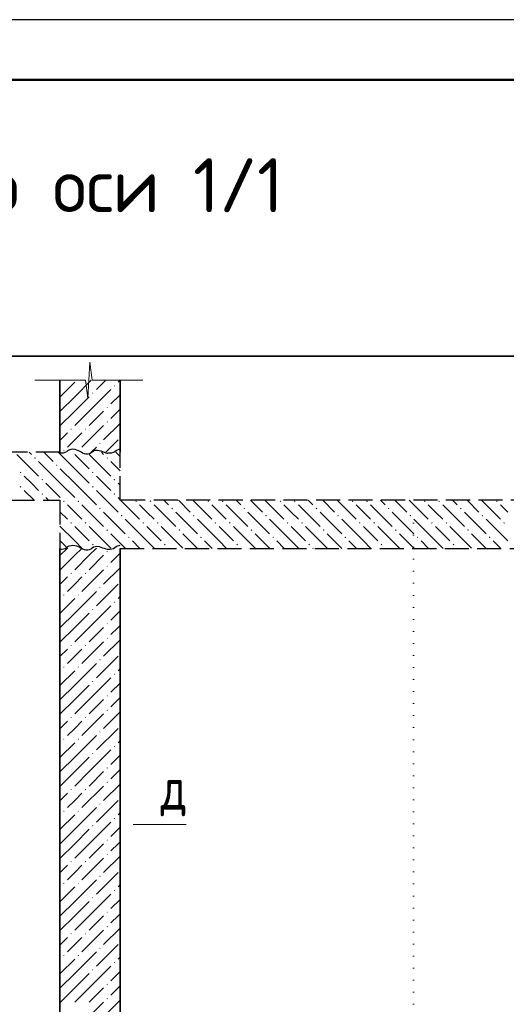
# Model space of a CAD drawing. Header units: millimetres. Extents: x 0 to 42000, y 0 to 29700.
# Tile 10 of 18: x 11134 to 15179, y 21505 to 29700. Entities that reach past the tile are written whole.
import ezdxf

# ---------------------------------------------------------------- set-up
doc = ezdxf.new("R2010")
doc.units = ezdxf.units.MM
doc.linetypes.add('______2', pattern=[270, 200, -70])
doc.linetypes.add('______9', pattern=[100, 0, -100])
for name, color, linetype, lineweight in [('Standard', 7, 'Continuous', 25), ('ЖБ Перекрытие верхний уровень', 7, '______2', 25), ('ЖБ Перекрытие нижний уровень с отделкой', 7, '______2', 25), ('ЖБ Пилон', 7, 'Continuous', 35), ('ЖБ Стена верхний уровень', 7, 'Continuous', 35), ('Заголовок чертежа', 7, 'Continuous', 25), ('Позиционная метка линия выноска', 7, 'Continuous', 13), ('Примечания', 7, 'Continuous', 13), ('Сечения символ', 7, 'Continuous', 25)]:
    doc.layers.add(name, color=color, linetype=linetype, lineweight=lineweight)
doc.styles.add('ISOCPEUR', font='txt')

msp = doc.modelspace()

# ---------------------------------------------------------------- hatches: boundary and pattern name
at = {"layer": 'ЖБ Перекрытие верхний уровень', "linetype": 'Continuous', "lineweight": 18, "transparency": 33554687}
for points in [[(11254.5, 26052.1), (11261, 26058.6), (11267.5, 26052.1), (11261, 26045.6)], [(11434.5, 25992.1), (11441, 25998.6), (11447.5, 25992.1), (11441, 25985.6)], [(11854.5, 26052.1), (11861, 26058.6), (11867.5, 26052.1), (11861, 26045.6)], [(11134.5, 25932.1), (11141, 25938.6), (11147.5, 25932.1), (11141, 25925.6)], [(11734.5, 25932.1), (11741, 25938.6), (11747.5, 25932.1), (11741, 25925.6)], [(11134.5, 25812.1), (11141, 25818.6), (11147.5, 25812.1), (11141, 25805.6)], [(11314.5, 25872.1), (11321, 25878.6), (11327.5, 25872.1), (11321, 25865.6)], [(11734.5, 25812.1), (11741, 25818.6), (11747.5, 25812.1), (11741, 25805.6)], [(11914.5, 25872.1), (11921, 25878.6), (11927.5, 25872.1), (11921, 25865.6)], [(11314.5, 25752.1), (11321, 25758.6), (11327.5, 25752.1), (11321, 25745.6)], [(11914.5, 25752.1), (11921, 25758.6), (11927.5, 25752.1), (11921, 25745.6)]]:
    msp.add_hatch(color=7, dxfattribs=at).paths.add_polyline_path(points, flags=16)
at = {"layer": 'ЖБ Перекрытие нижний уровень с отделкой', "linetype": 'Continuous', "lineweight": 18, "transparency": 33554687}
for points in [[(11494.5, 25692.1), (11501, 25698.6), (11507.5, 25692.1), (11501, 25685.6)], [(11614.5, 25692.1), (11621, 25698.6), (11627.5, 25692.1), (11621, 25685.6)], [(12094.5, 25692.1), (12101, 25698.6), (12107.5, 25692.1), (12101, 25685.6)], [(12214.5, 25692.1), (12221, 25698.6), (12227.5, 25692.1), (12221, 25685.6)], [(12694.5, 25692.1), (12701, 25698.6), (12707.5, 25692.1), (12701, 25685.6)], [(12814.5, 25692.1), (12821, 25698.6), (12827.5, 25692.1), (12821, 25685.6)], [(13294.5, 25692.1), (13301, 25698.6), (13307.5, 25692.1), (13301, 25685.6)], [(13414.5, 25692.1), (13421, 25698.6), (13427.5, 25692.1), (13421, 25685.6)], [(13894.5, 25692.1), (13901, 25698.6), (13907.5, 25692.1), (13901, 25685.6)], [(14014.5, 25692.1), (14021, 25698.6), (14027.5, 25692.1), (14021, 25685.6)], [(14494.5, 25692.1), (14501, 25698.6), (14507.5, 25692.1), (14501, 25685.6)], [(14614.5, 25692.1), (14621, 25698.6), (14627.5, 25692.1), (14621, 25685.6)], [(15094.5, 25692.1), (15101, 25698.6), (15107.5, 25692.1), (15101, 25685.6)], [(11794.5, 25632.1), (11801, 25638.6), (11807.5, 25632.1), (11801, 25625.6)], [(11974.5, 25572.1), (11981, 25578.6), (11987.5, 25572.1), (11981, 25565.6)], [(12394.5, 25632.1), (12401, 25638.6), (12407.5, 25632.1), (12401, 25625.6)], [(12574.5, 25572.1), (12581, 25578.6), (12587.5, 25572.1), (12581, 25565.6)], [(12994.5, 25632.1), (13001, 25638.6), (13007.5, 25632.1), (13001, 25625.6)], [(13174.5, 25572.1), (13181, 25578.6), (13187.5, 25572.1), (13181, 25565.6)], [(13594.5, 25632.1), (13601, 25638.6), (13607.5, 25632.1), (13601, 25625.6)], [(13774.5, 25572.1), (13781, 25578.6), (13787.5, 25572.1), (13781, 25565.6)], [(14194.5, 25632.1), (14201, 25638.6), (14207.5, 25632.1), (14201, 25625.6)], [(14374.5, 25572.1), (14381, 25578.6), (14387.5, 25572.1), (14381, 25565.6)], [(14794.5, 25632.1), (14801, 25638.6), (14807.5, 25632.1), (14801, 25625.6)], [(14974.5, 25572.1), (14981, 25578.6), (14987.5, 25572.1), (14981, 25565.6)], [(11554.5, 25512.1), (11561, 25518.6), (11567.5, 25512.1), (11561, 25505.6)], [(11674.5, 25512.1), (11681, 25518.6), (11687.5, 25512.1), (11681, 25505.6)], [(12154.5, 25512.1), (12161, 25518.6), (12167.5, 25512.1), (12161, 25505.6)], [(12274.5, 25512.1), (12281, 25518.6), (12287.5, 25512.1), (12281, 25505.6)], [(12754.5, 25512.1), (12761, 25518.6), (12767.5, 25512.1), (12761, 25505.6)], [(12874.5, 25512.1), (12881, 25518.6), (12887.5, 25512.1), (12881, 25505.6)], [(13354.5, 25512.1), (13361, 25518.6), (13367.5, 25512.1), (13361, 25505.6)], [(13474.5, 25512.1), (13481, 25518.6), (13487.5, 25512.1), (13481, 25505.6)], [(13954.5, 25512.1), (13961, 25518.6), (13967.5, 25512.1), (13961, 25505.6)], [(14074.5, 25512.1), (14081, 25518.6), (14087.5, 25512.1), (14081, 25505.6)], [(14554.5, 25512.1), (14561, 25518.6), (14567.5, 25512.1), (14561, 25505.6)], [(14674.5, 25512.1), (14681, 25518.6), (14687.5, 25512.1), (14681, 25505.6)], [(15154.5, 25512.1), (15161, 25518.6), (15167.5, 25512.1), (15161, 25505.6)], [(11854.5, 25452.1), (11861, 25458.6), (11867.5, 25452.1), (11861, 25445.6)], [(12454.5, 25452.1), (12461, 25458.6), (12467.5, 25452.1), (12461, 25445.6)], [(13054.5, 25452.1), (13061, 25458.6), (13067.5, 25452.1), (13061, 25445.6)], [(13654.5, 25452.1), (13661, 25458.6), (13667.5, 25452.1), (13661, 25445.6)], [(14254.5, 25452.1), (14261, 25458.6), (14267.5, 25452.1), (14261, 25445.6)], [(14854.5, 25452.1), (14861, 25458.6), (14867.5, 25452.1), (14861, 25445.6)], [(11734.5, 25332.1), (11741, 25338.6), (11747.5, 25332.1), (11741, 25325.6)], [(12034.5, 25392.1), (12041, 25398.6), (12047.5, 25392.1), (12041, 25385.6)], [(12334.5, 25332.1), (12341, 25338.6), (12347.5, 25332.1), (12341, 25325.6)], [(12634.5, 25392.1), (12641, 25398.6), (12647.5, 25392.1), (12641, 25385.6)], [(12934.5, 25332.1), (12941, 25338.6), (12947.5, 25332.1), (12941, 25325.6)], [(13234.5, 25392.1), (13241, 25398.6), (13247.5, 25392.1), (13241, 25385.6)], [(13534.5, 25332.1), (13541, 25338.6), (13547.5, 25332.1), (13541, 25325.6)], [(13834.5, 25392.1), (13841, 25398.6), (13847.5, 25392.1), (13841, 25385.6)], [(14134.5, 25332.1), (14141, 25338.6), (14147.5, 25332.1), (14141, 25325.6)], [(14434.5, 25392.1), (14441, 25398.6), (14447.5, 25392.1), (14441, 25385.6)], [(14734.5, 25332.1), (14741, 25338.6), (14747.5, 25332.1), (14741, 25325.6)], [(15034.5, 25392.1), (15041, 25398.6), (15047.5, 25392.1), (15041, 25385.6)]]:
    msp.add_hatch(color=7, dxfattribs=at).paths.add_polyline_path(points, flags=16)
at = {"layer": 'ЖБ Пилон', "linetype": 'Continuous', "lineweight": 18, "transparency": 33554687}
for points in [[(11916, 26652.1), (11921, 26657.1), (11926, 26652.1), (11921, 26647.1)], [(11736, 26592.1), (11741, 26597.1), (11746, 26592.1), (11741, 26587.1)], [(11856, 26472.1), (11861, 26477.1), (11866, 26472.1), (11861, 26467.1)], [(11856, 26352.1), (11861, 26357.1), (11866, 26352.1), (11861, 26347.1)], [(11556, 26292.1), (11561, 26297.1), (11566, 26292.1), (11561, 26287.1)], [(11676, 26292.1), (11681, 26297.1), (11686, 26292.1), (11681, 26287.1)], [(11796, 26172.1), (11801, 26177.1), (11806, 26172.1), (11801, 26167.1)], [(11496, 26112.1), (11501, 26117.1), (11506, 26112.1), (11501, 26107.1)], [(11616, 26112.1), (11621, 26117.1), (11626, 26112.1), (11621, 26107.1)]]:
    msp.add_hatch(color=7, dxfattribs=at).paths.add_polyline_path(points, flags=16)
at = {"layer": 'ЖБ Стена верхний уровень', "linetype": 'Continuous', "lineweight": 18, "transparency": 33554687}
for points in [[(11856, 25272.1), (11861, 25277.1), (11866, 25272.1), (11861, 25267.1)], [(11556, 25092.1), (11561, 25097.1), (11566, 25092.1), (11561, 25087.1)], [(11676, 25092.1), (11681, 25097.1), (11686, 25092.1), (11681, 25087.1)], [(11856, 25152.1), (11861, 25157.1), (11866, 25152.1), (11861, 25147.1)], [(11496, 24912.1), (11501, 24917.1), (11506, 24912.1), (11501, 24907.1)], [(11616, 24912.1), (11621, 24917.1), (11626, 24912.1), (11621, 24907.1)], [(11796, 24972.1), (11801, 24977.1), (11806, 24972.1), (11801, 24967.1)], [(11916, 24852.1), (11921, 24857.1), (11926, 24852.1), (11921, 24847.1)], [(11736, 24792.1), (11741, 24797.1), (11746, 24792.1), (11741, 24787.1)], [(11856, 24672.1), (11861, 24677.1), (11866, 24672.1), (11861, 24667.1)], [(11856, 24552.1), (11861, 24557.1), (11866, 24552.1), (11861, 24547.1)], [(11556, 24492.1), (11561, 24497.1), (11566, 24492.1), (11561, 24487.1)], [(11676, 24492.1), (11681, 24497.1), (11686, 24492.1), (11681, 24487.1)], [(11796, 24372.1), (11801, 24377.1), (11806, 24372.1), (11801, 24367.1)], [(11496, 24312.1), (11501, 24317.1), (11506, 24312.1), (11501, 24307.1)], [(11616, 24312.1), (11621, 24317.1), (11626, 24312.1), (11621, 24307.1)], [(11916, 24252.1), (11921, 24257.1), (11926, 24252.1), (11921, 24247.1)], [(11736, 24192.1), (11741, 24197.1), (11746, 24192.1), (11741, 24187.1)], [(11856, 24072.1), (11861, 24077.1), (11866, 24072.1), (11861, 24067.1)], [(11856, 23952.1), (11861, 23957.1), (11866, 23952.1), (11861, 23947.1)], [(11556, 23892.1), (11561, 23897.1), (11566, 23892.1), (11561, 23887.1)], [(11676, 23892.1), (11681, 23897.1), (11686, 23892.1), (11681, 23887.1)], [(11796, 23772.1), (11801, 23777.1), (11806, 23772.1), (11801, 23767.1)], [(11496, 23712.1), (11501, 23717.1), (11506, 23712.1), (11501, 23707.1)], [(11616, 23712.1), (11621, 23717.1), (11626, 23712.1), (11621, 23707.1)], [(11916, 23652.1), (11921, 23657.1), (11926, 23652.1), (11921, 23647.1)], [(11736, 23592.1), (11741, 23597.1), (11746, 23592.1), (11741, 23587.1)], [(11856, 23472.1), (11861, 23477.1), (11866, 23472.1), (11861, 23467.1)], [(11856, 23352.1), (11861, 23357.1), (11866, 23352.1), (11861, 23347.1)], [(11556, 23292.1), (11561, 23297.1), (11566, 23292.1), (11561, 23287.1)], [(11676, 23292.1), (11681, 23297.1), (11686, 23292.1), (11681, 23287.1)], [(11496, 23112.1), (11501, 23117.1), (11506, 23112.1), (11501, 23107.1)], [(11616, 23112.1), (11621, 23117.1), (11626, 23112.1), (11621, 23107.1)], [(11796, 23172.1), (11801, 23177.1), (11806, 23172.1), (11801, 23167.1)], [(11916, 23052.1), (11921, 23057.1), (11926, 23052.1), (11921, 23047.1)], [(11736, 22992.1), (11741, 22997.1), (11746, 22992.1), (11741, 22987.1)], [(11856, 22872.1), (11861, 22877.1), (11866, 22872.1), (11861, 22867.1)], [(11856, 22752.1), (11861, 22757.1), (11866, 22752.1), (11861, 22747.1)], [(11556, 22692.1), (11561, 22697.1), (11566, 22692.1), (11561, 22687.1)], [(11676, 22692.1), (11681, 22697.1), (11686, 22692.1), (11681, 22687.1)], [(11796, 22572.1), (11801, 22577.1), (11806, 22572.1), (11801, 22567.1)], [(11496, 22512.1), (11501, 22517.1), (11506, 22512.1), (11501, 22507.1)], [(11616, 22512.1), (11621, 22517.1), (11626, 22512.1), (11621, 22507.1)], [(11916, 22452.1), (11921, 22457.1), (11926, 22452.1), (11921, 22447.1)], [(11736, 22392.1), (11741, 22397.1), (11746, 22392.1), (11741, 22387.1)], [(11856, 22272.1), (11861, 22277.1), (11866, 22272.1), (11861, 22267.1)], [(11856, 22152.1), (11861, 22157.1), (11866, 22152.1), (11861, 22147.1)], [(11556, 22092.1), (11561, 22097.1), (11566, 22092.1), (11561, 22087.1)], [(11676, 22092.1), (11681, 22097.1), (11686, 22092.1), (11681, 22087.1)], [(11796, 21972.1), (11801, 21977.1), (11806, 21972.1), (11801, 21967.1)], [(11496, 21912.1), (11501, 21917.1), (11506, 21912.1), (11501, 21907.1)], [(11616, 21912.1), (11621, 21917.1), (11626, 21912.1), (11621, 21907.1)], [(11916, 21852.1), (11921, 21857.1), (11926, 21852.1), (11921, 21847.1)], [(11736, 21792.1), (11741, 21797.1), (11746, 21792.1), (11741, 21787.1)], [(11856, 21672.1), (11861, 21677.1), (11866, 21672.1), (11861, 21667.1)], [(11856, 21552.1), (11861, 21557.1), (11866, 21552.1), (11861, 21547.1)]]:
    msp.add_hatch(color=7, dxfattribs=at).paths.add_polyline_path(points, flags=16)

# ---------------------------------------------------------------- linework, layer by layer
at = {"layer": 'Standard', "color": 7, "linetype": 'Continuous', "lineweight": 13, "transparency": 33554687}
for p, q in [((11699.3, 26550), (11717.3, 26850)), ((11717.3, 26850), (11735.3, 26700)), ((11258.3, 26700), (11681.3, 26700)), ((11681.3, 26700), (11699.3, 26550)), ((11735.3, 26700), (12158.3, 26700)), ((12158.3, 26700), (12158.3, 26700))]:
    msp.add_line(p, q, dxfattribs=at)
at = {"layer": 'Standard', "color": 7, "linetype": 'Continuous', "lineweight": 25, "transparency": 33554687}
msp.add_lwpolyline([(0, 0), (42000, 0), (42000, 29700), (0, 29700), (0, 0)], close=True, dxfattribs=at)
at = {"layer": 'Standard', "color": 7, "linetype": 'Continuous', "lineweight": 50, "transparency": 33554687}
msp.add_lwpolyline([(2000, 29200), (41500, 29200), (41500, 500), (2000, 500), (2000, 29200)], close=True, dxfattribs=at)
at = {"layer": 'Standard', "color": 7, "linetype": 'Continuous', "lineweight": 13, "transparency": 33554687}
msp.add_lwpolyline([(28398, 29200), (2000, 29200), (2000, 6000), (28398, 6000), (28398, 29200)], dxfattribs=at)
at = {"layer": 'Standard', "color": 254, "linetype": 'Continuous', "lineweight": 35, "true_color": 0xc4c4ff, "transparency": 33554687}
msp.add_lwpolyline([(4207.8, 18820), (23708.9, 18820), (23708.9, 26900), (4207.8, 26900), (4207.8, 18820)], dxfattribs=at)
at = {"layer": 'ЖБ Перекрытие верхний уровень', "color": 7, "linetype": '______2', "lineweight": 25, "transparency": 33554687}
for p, q in [((11467.8, 26100), (5967.8, 26100)), ((11967.8, 25700), (11967.8, 26100)), ((6467.8, 25700), (11467.8, 25700))]:
    msp.add_line(p, q, dxfattribs=at)
at = {"layer": 'ЖБ Перекрытие верхний уровень', "color": 9, "linetype": 'Continuous', "lineweight": 18, "true_color": 0xc7c7c7, "transparency": 33554687}
for p, q in [((11111, 26082.1), (11291, 25902.1)), ((11213.1, 26100), (11231, 26082.1)), ((11333.1, 26100), (11411, 26022.1)), ((11591, 25962.1), (11453.1, 26100)), ((11591, 26082.1), (11711, 25962.1)), ((11711, 26082.1), (11891, 25902.1)), ((11813.1, 26100), (11831, 26082.1)), ((11933.1, 26100), (11967.8, 26065.3)), ((11471, 25842.1), (11291, 26022.1)), ((11967.8, 25945.3), (11891, 26022.1)), ((11231, 25842.1), (11171, 25902.1)), ((11471, 25962.1), (11591, 25842.1)), ((11591, 25962.1), (11711, 25842.1)), ((11831, 25842.1), (11771, 25902.1)), ((11291, 25782.1), (11231, 25842.1)), ((11351, 25842.1), (11471, 25722.1)), ((11471, 25842.1), (11591, 25722.1)), ((11591, 25842.1), (11733.1, 25700)), ((11891, 25782.1), (11831, 25842.1)), ((11951, 25842.1), (11967.8, 25825.3)), ((11171, 25782.1), (11253.1, 25700)), ((11771, 25782.1), (11853.1, 25700)), ((11351, 25722.1), (11373.1, 25700)), ((11951, 25722.1), (11967.8, 25705.3))]:
    msp.add_line(p, q, dxfattribs=at)
at = {"layer": 'ЖБ Перекрытие нижний уровень с отделкой', "color": 7, "linetype": '______2', "lineweight": 25, "transparency": 33554687}
for p, q in [((11467.8, 25700), (11467.8, 25300)), ((16767.8, 25700), (11967.8, 25700)), ((11967.8, 25300), (16767.8, 25300))]:
    msp.add_line(p, q, dxfattribs=at)
at = {"layer": 'ЖБ Перекрытие нижний уровень с отделкой', "color": 9, "linetype": 'Continuous', "lineweight": 18, "true_color": 0xc7c7c7, "transparency": 33554687}
for p, q in [((11591, 25602.1), (11531, 25662.1)), ((11651, 25662.1), (11831, 25482.1)), ((11733.1, 25700), (11771, 25662.1)), ((11853.1, 25700), (11951, 25602.1)), ((11973.1, 25700), (12131, 25542.1)), ((12191, 25602.1), (12131, 25662.1)), ((12251, 25662.1), (12431, 25482.1)), ((12333.1, 25700), (12371, 25662.1)), ((12453.1, 25700), (12551, 25602.1)), ((12573.1, 25700), (12731, 25542.1)), ((12791, 25602.1), (12731, 25662.1)), ((12851, 25662.1), (13031, 25482.1)), ((12933.1, 25700), (12971, 25662.1)), ((13053.1, 25700), (13151, 25602.1)), ((13173.1, 25700), (13331, 25542.1)), ((13391, 25602.1), (13331, 25662.1)), ((13451, 25662.1), (13631, 25482.1)), ((13533.1, 25700), (13571, 25662.1)), ((13653.1, 25700), (13751, 25602.1)), ((13773.1, 25700), (13931, 25542.1)), ((13991, 25602.1), (13931, 25662.1)), ((14051, 25662.1), (14231, 25482.1)), ((14133.1, 25700), (14171, 25662.1)), ((14253.1, 25700), (14351, 25602.1)), ((14373.1, 25700), (14531, 25542.1)), ((14591, 25602.1), (14531, 25662.1)), ((14651, 25662.1), (14831, 25482.1)), ((14733.1, 25700), (14771, 25662.1)), ((14853.1, 25700), (14951, 25602.1)), ((14973.1, 25700), (15131, 25542.1)), ((15191, 25602.1), (15131, 25662.1)), ((11467.8, 25605.3), (11531, 25542.1)), ((11651, 25542.1), (11591, 25602.1)), ((11831, 25602.1), (12011, 25422.1)), ((12251, 25542.1), (12191, 25602.1)), ((12431, 25602.1), (12611, 25422.1)), ((12851, 25542.1), (12791, 25602.1)), ((13031, 25602.1), (13211, 25422.1)), ((13451, 25542.1), (13391, 25602.1)), ((13631, 25602.1), (13811, 25422.1)), ((14051, 25542.1), (13991, 25602.1)), ((14231, 25602.1), (14411, 25422.1)), ((14651, 25542.1), (14591, 25602.1)), ((14831, 25602.1), (15011, 25422.1)), ((11591, 25362.1), (11467.8, 25485.3)), ((12191, 25362.1), (12011, 25542.1)), ((12791, 25362.1), (12611, 25542.1)), ((13391, 25362.1), (13211, 25542.1)), ((13991, 25362.1), (13811, 25542.1)), ((14591, 25362.1), (14411, 25542.1)), ((15191, 25362.1), (15011, 25542.1)), ((11591, 25482.1), (11711, 25362.1)), ((11711, 25482.1), (11891, 25302.1)), ((12013.1, 25300), (11891, 25422.1)), ((12191, 25482.1), (12311, 25362.1)), ((12311, 25482.1), (12491, 25302.1)), ((12613.1, 25300), (12491, 25422.1)), ((12791, 25482.1), (12911, 25362.1)), ((12911, 25482.1), (13091, 25302.1)), ((13213.1, 25300), (13091, 25422.1)), ((13391, 25482.1), (13511, 25362.1)), ((13511, 25482.1), (13691, 25302.1)), ((13813.1, 25300), (13691, 25422.1)), ((13991, 25482.1), (14111, 25362.1)), ((14111, 25482.1), (14291, 25302.1)), ((14413.1, 25300), (14291, 25422.1)), ((14591, 25482.1), (14711, 25362.1)), ((14711, 25482.1), (14891, 25302.1)), ((15013.1, 25300), (14891, 25422.1)), ((11471, 25362.1), (11533.1, 25300)), ((11591, 25362.1), (11653.1, 25300)), ((12071, 25362.1), (12133.1, 25300)), ((12191, 25362.1), (12253.1, 25300)), ((12671, 25362.1), (12733.1, 25300)), ((12791, 25362.1), (12853.1, 25300)), ((13271, 25362.1), (13333.1, 25300)), ((13391, 25362.1), (13453.1, 25300)), ((13871, 25362.1), (13933.1, 25300)), ((13991, 25362.1), (14053.1, 25300)), ((14471, 25362.1), (14533.1, 25300)), ((14591, 25362.1), (14653.1, 25300)), ((15071, 25362.1), (15133.1, 25300)), ((11773.1, 25300), (11771, 25302.1)), ((12373.1, 25300), (12371, 25302.1)), ((12973.1, 25300), (12971, 25302.1)), ((13573.1, 25300), (13571, 25302.1)), ((14173.1, 25300), (14171, 25302.1)), ((14773.1, 25300), (14771, 25302.1))]:
    msp.add_line(p, q, dxfattribs=at)
at = {"layer": 'ЖБ Пилон', "color": 7, "linetype": 'Continuous', "lineweight": 35, "transparency": 33554687}
for p, q in [((11467.8, 26700), (11467.8, 26100)), ((11967.8, 26100), (11967.8, 26700))]:
    msp.add_line(p, q, dxfattribs=at)
at = {"layer": 'ЖБ Пилон', "color": 251, "linetype": 'Continuous', "lineweight": 18, "true_color": 0x494949, "transparency": 33554687}
for p, q in [((11471, 26682.1), (11467.8, 26678.8)), ((11591, 26682.1), (11471, 26562.1)), ((11591, 26562.1), (11728.9, 26700)), ((11848.9, 26700), (11771, 26622.1)), ((11967.8, 26698.8), (11951, 26682.1)), ((11591, 26562.1), (11471, 26442.1)), ((11711, 26562.1), (11591, 26442.1)), ((11711, 26442.1), (11891, 26622.1)), ((11967.8, 26578.8), (11891, 26502.1)), ((11591, 26442.1), (11467.8, 26318.8)), ((11711, 26442.1), (11591, 26322.1)), ((11831, 26442.1), (11711, 26322.1)), ((11891, 26382.1), (11951, 26442.1)), ((11951, 26442.1), (11967.8, 26458.8)), ((11831, 26322.1), (11651, 26142.1)), ((11967.8, 26338.8), (11831, 26202.1)), ((11531, 26262.1), (11467.8, 26198.8)), ((11591, 26202.1), (11651, 26262.1)), ((11531, 26142.1), (11591, 26202.1)), ((11728.9, 26100), (11771, 26142.1)), ((11951, 26202.1), (11848.9, 26100))]:
    msp.add_line(p, q, dxfattribs=at)
at = {"layer": 'ЖБ Стена верхний уровень', "color": 7, "linetype": 'Continuous', "lineweight": 35, "transparency": 33554687}
for p, q in [((11467.8, 25300), (11467.8, 20220)), ((11967.8, 20220), (11967.8, 25300))]:
    msp.add_line(p, q, dxfattribs=at)
at = {"layer": 'ЖБ Стена верхний уровень', "color": 251, "linetype": 'Continuous', "lineweight": 18, "true_color": 0x494949, "transparency": 33554687}
for p, q in [((11591, 25242.1), (11467.8, 25118.8)), ((11528.9, 25300), (11471, 25242.1)), ((11648.9, 25300), (11591, 25242.1)), ((11711, 25242.1), (11591, 25122.1)), ((11711, 25242.1), (11768.9, 25300)), ((11831, 25242.1), (11711, 25122.1)), ((11891, 25182.1), (11951, 25242.1)), ((11951, 25242.1), (11967.8, 25258.8)), ((11831, 25122.1), (11651, 24942.1)), ((11967.8, 25138.8), (11831, 25002.1)), ((11531, 25062.1), (11467.8, 24998.8)), ((11531, 24942.1), (11591, 25002.1)), ((11591, 25002.1), (11651, 25062.1)), ((11951, 25002.1), (11771, 24822.1)), ((11591, 24762.1), (11771, 24942.1)), ((11471, 24882.1), (11467.8, 24878.8)), ((11591, 24882.1), (11471, 24762.1)), ((11967.8, 24898.8), (11951, 24882.1)), ((11591, 24762.1), (11471, 24642.1)), ((11711, 24762.1), (11591, 24642.1)), ((11711, 24642.1), (11891, 24822.1)), ((11967.8, 24778.8), (11891, 24702.1)), ((11591, 24642.1), (11467.8, 24518.8)), ((11711, 24642.1), (11591, 24522.1)), ((11831, 24642.1), (11711, 24522.1)), ((11891, 24582.1), (11951, 24642.1)), ((11951, 24642.1), (11967.8, 24658.8)), ((11831, 24522.1), (11651, 24342.1)), ((11967.8, 24538.8), (11831, 24402.1)), ((11531, 24462.1), (11467.8, 24398.8)), ((11591, 24402.1), (11651, 24462.1)), ((11531, 24342.1), (11591, 24402.1)), ((11591, 24162.1), (11771, 24342.1)), ((11951, 24402.1), (11771, 24222.1)), ((11471, 24282.1), (11467.8, 24278.8)), ((11591, 24282.1), (11471, 24162.1)), ((11967.8, 24298.8), (11951, 24282.1)), ((11711, 24042.1), (11891, 24222.1)), ((11967.8, 24178.8), (11891, 24102.1)), ((11591, 24162.1), (11471, 24042.1)), ((11711, 24162.1), (11591, 24042.1)), ((11591, 24042.1), (11467.8, 23918.8)), ((11711, 24042.1), (11591, 23922.1)), ((11831, 24042.1), (11711, 23922.1)), ((11891, 23982.1), (11951, 24042.1)), ((11951, 24042.1), (11967.8, 24058.8)), ((11967.8, 23938.8), (11831, 23802.1)), ((11531, 23862.1), (11467.8, 23798.8)), ((11591, 23802.1), (11651, 23862.1)), ((11831, 23922.1), (11651, 23742.1)), ((11531, 23742.1), (11591, 23802.1)), ((11951, 23802.1), (11771, 23622.1)), ((11591, 23562.1), (11771, 23742.1)), ((11967.8, 23698.8), (11951, 23682.1)), ((11471, 23682.1), (11467.8, 23678.8)), ((11591, 23682.1), (11471, 23562.1)), ((11711, 23442.1), (11891, 23622.1)), ((11591, 23562.1), (11471, 23442.1)), ((11711, 23562.1), (11591, 23442.1)), ((11967.8, 23578.8), (11891, 23502.1)), ((11591, 23442.1), (11467.8, 23318.8)), ((11711, 23442.1), (11591, 23322.1)), ((11831, 23442.1), (11711, 23322.1)), ((11891, 23382.1), (11951, 23442.1)), ((11951, 23442.1), (11967.8, 23458.8)), ((11831, 23322.1), (11651, 23142.1)), ((11967.8, 23338.8), (11831, 23202.1)), ((11531, 23262.1), (11467.8, 23198.8)), ((11531, 23142.1), (11591, 23202.1)), ((11591, 23202.1), (11651, 23262.1)), ((11951, 23202.1), (11771, 23022.1)), ((11591, 22962.1), (11771, 23142.1)), ((11471, 23082.1), (11467.8, 23078.8)), ((11591, 23082.1), (11471, 22962.1)), ((11967.8, 23098.8), (11951, 23082.1)), ((11591, 22962.1), (11471, 22842.1)), ((11711, 22962.1), (11591, 22842.1)), ((11711, 22842.1), (11891, 23022.1)), ((11967.8, 22978.8), (11891, 22902.1)), ((11591, 22842.1), (11467.8, 22718.8)), ((11711, 22842.1), (11591, 22722.1)), ((11831, 22842.1), (11711, 22722.1)), ((11891, 22782.1), (11951, 22842.1)), ((11951, 22842.1), (11967.8, 22858.8)), ((11831, 22722.1), (11651, 22542.1)), ((11967.8, 22738.8), (11831, 22602.1)), ((11531, 22662.1), (11467.8, 22598.8)), ((11591, 22602.1), (11651, 22662.1)), ((11531, 22542.1), (11591, 22602.1)), ((11591, 22362.1), (11771, 22542.1)), ((11951, 22602.1), (11771, 22422.1)), ((11471, 22482.1), (11467.8, 22478.8)), ((11591, 22482.1), (11471, 22362.1)), ((11967.8, 22498.8), (11951, 22482.1)), ((11711, 22242.1), (11891, 22422.1)), ((11967.8, 22378.8), (11891, 22302.1)), ((11591, 22362.1), (11471, 22242.1)), ((11711, 22362.1), (11591, 22242.1)), ((11591, 22242.1), (11467.8, 22118.8)), ((11711, 22242.1), (11591, 22122.1)), ((11831, 22242.1), (11711, 22122.1)), ((11891, 22182.1), (11951, 22242.1)), ((11951, 22242.1), (11967.8, 22258.8)), ((11967.8, 22138.8), (11831, 22002.1)), ((11531, 22062.1), (11467.8, 21998.8)), ((11591, 22002.1), (11651, 22062.1)), ((11831, 22122.1), (11651, 21942.1)), ((11531, 21942.1), (11591, 22002.1)), ((11951, 22002.1), (11771, 21822.1)), ((11471, 21882.1), (11467.8, 21878.8)), ((11591, 21882.1), (11471, 21762.1)), ((11591, 21762.1), (11771, 21942.1)), ((11967.8, 21898.8), (11951, 21882.1)), ((11711, 21642.1), (11891, 21822.1)), ((11591, 21762.1), (11471, 21642.1)), ((11711, 21762.1), (11591, 21642.1)), ((11967.8, 21778.8), (11891, 21702.1)), ((11591, 21642.1), (11467.8, 21518.8)), ((11711, 21642.1), (11591, 21522.1)), ((11831, 21642.1), (11711, 21522.1)), ((11891, 21582.1), (11951, 21642.1)), ((11951, 21642.1), (11967.8, 21658.8)), ((11831, 21522.1), (11651, 21342.1)), ((11967.8, 21538.8), (11831, 21402.1))]:
    msp.add_line(p, q, dxfattribs=at)
at = {"layer": 'Позиционная метка линия выноска', "color": 7, "linetype": 'Continuous', "lineweight": 13, "transparency": 33554687}
msp.add_line((12518.3, 23002), (12078.3, 23002), dxfattribs=at)
at = {"layer": 'Примечания', "color": 7, "linetype": 'Continuous', "lineweight": 25, "transparency": 33554687}
for points in [[(11467.8, 26094.7), (11482.6, 26094.6), (11498.6, 26096.3), (11513, 26100.3), (11524.6, 26106.8), (11534.6, 26114.6), (11546.2, 26121.2), (11561, 26125.1), (11576.6, 26127.4), (11592.2, 26124.8), (11606.6, 26120.6), (11620.6, 26115.8), (11632.6, 26109.4), (11643.8, 26102.4), (11655, 26095.6), (11668.6, 26090.2), (11683.8, 26087.3), (11699.8, 26087.8), (11715.4, 26090.9), (11727, 26097.3), (11737.4, 26104.8), (11748.6, 26111.7), (11762.2, 26116.8), (11778.2, 26117.9), (11793.8, 26115), (11807.8, 26110.5), (11821.4, 26105.4), (11835.4, 26100.4), (11849, 26095.6), (11864.6, 26093.3), (11867.8, 26093.1)], [(11867.8, 26094.7), (11882.6, 26094.6), (11898.6, 26096.3), (11913, 26100.3), (11924.6, 26106.8), (11934.6, 26114.6), (11946.2, 26121.2), (11961, 26125.1), (11967.8, 26126.1)], [(11467.8, 25294.7), (11482.6, 25294.6), (11498.6, 25296.3), (11513, 25300.3), (11524.6, 25306.8), (11534.6, 25314.6), (11546.2, 25321.2), (11561, 25325.1), (11576.6, 25327.4), (11592.2, 25324.8), (11606.6, 25320.6), (11620.6, 25315.8), (11632.6, 25309.4), (11643.8, 25302.4), (11655, 25295.6), (11668.6, 25290.2), (11683.8, 25287.3), (11699.8, 25287.8), (11715.4, 25290.9), (11727, 25297.3), (11737.4, 25304.8), (11748.6, 25311.7), (11762.2, 25316.8), (11778.2, 25317.9), (11793.8, 25315), (11807.8, 25310.5), (11821.4, 25305.4), (11835.4, 25300.4), (11849, 25295.6), (11864.6, 25293.3), (11867.8, 25293.1)], [(11867.8, 25294.7), (11882.6, 25294.6), (11898.6, 25296.3), (11913, 25300.3), (11924.6, 25306.8), (11934.6, 25314.6), (11946.2, 25321.2), (11961, 25325.1), (11967.8, 25326.1)]]:
    msp.add_lwpolyline(points, dxfattribs=at)
at = {"layer": 'Сечения символ', "color": 7, "linetype": '______9', "lineweight": 13, "transparency": 33554687}
msp.add_line((14407.6, 25509.7), (14407.6, 19566.3), dxfattribs=at)

# ---------------------------------------------------------------- texts
at = {"layer": 'Заголовок чертежа', "color": 7, "linetype": 'Continuous', "lineweight": 50, "transparency": 33554687, "insert": (3000, 27975), "char_height": 450, "width": 10789.29, "attachment_point": 7, "style": 'ISOCPEUR'}
msp.add_mtext('\\W0.97;Схема армирования стены по оси 1/1', dxfattribs=at)
at = {"layer": 'Сечения символ', "color": 7, "linetype": 'Continuous', "lineweight": 35, "transparency": 33554687, "insert": (12304.4, 23070.4), "char_height": 350, "width": 380.809, "attachment_point": 7, "style": 'ISOCPEUR'}
msp.add_mtext('\\W0.78;д', dxfattribs=at)

doc.saveas('drawing.dxf')
